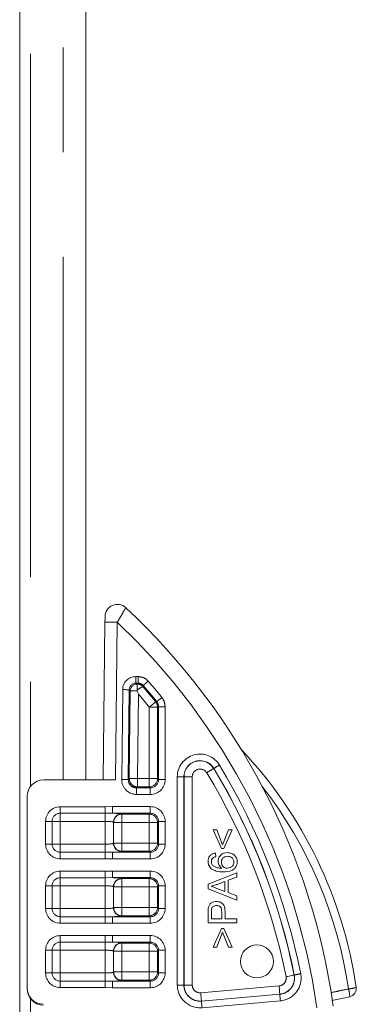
# Model space of a CAD drawing. Header units: millimetres. Extents: x 2 to 601, y 5 to 415.
# Tile 37 of 141: x 49 to 53, y 96 to 108. Entities that reach past the tile are written whole.
import ezdxf

# ---------------------------------------------------------------- set-up
doc = ezdxf.new("R2010")
doc.units = ezdxf.units.MM
doc.linetypes.add('PHANTOM', pattern=[12.7, 6.35, -1.27, 1.27, -1.27, 1.27, -1.27])

msp = doc.modelspace()

# ---------------------------------------------------------------- linework, layer by layer
at = {"color": 7, "linetype": 'Continuous', "lineweight": 15}
for p, q in [((48.8778, 158.0307), (48.8778, 48.4307)), ((49.6828, 98.4188), (49.6828, 137.2807)), ((49.8928, 98.4188), (49.9135, 100.3339)), ((50.3039, 99.5111), (50.3057, 99.5006)), ((49.1678, 98.4188), (50.0428, 98.4188)), ((48.9678, 98.2188), (48.9678, 95.8956)), ((51.3267, 97.586), (51.228, 97.8148)), ((51.228, 97.8148), (51.2729, 97.8148)), ((51.2729, 97.8148), (51.3424, 97.6309)), ((51.3424, 97.6309), (51.412, 97.8148)), ((51.4569, 97.8148), (51.3581, 97.586)), ((51.412, 97.8148), (51.4569, 97.8148)), ((51.2549, 97.5321), (51.2594, 97.4873)), ((51.3581, 97.586), (51.3267, 97.586)), ((51.1652, 97.1539), (51.5152, 97.2929)), ((51.5152, 97.2929), (51.5152, 97.2405)), ((51.3671, 97.1858), (51.2751, 97.1518)), ((51.3671, 97.0663), (51.3671, 97.1858)), ((51.5152, 97.2405), (51.4075, 97.2007)), ((51.4075, 97.2007), (51.4075, 97.0515)), ((51.1652, 97.0982), (51.1652, 97.1539)), ((51.5152, 96.9593), (51.1652, 97.0982)), ((51.2702, 97.1022), (51.3671, 97.0663)), ((51.4075, 97.0515), (51.5152, 97.0116)), ((51.5152, 97.0116), (51.5152, 96.9593)), ((51.1652, 96.6841), (51.1652, 96.8127)), ((51.2056, 96.817), (51.2056, 96.7334)), ((51.3312, 96.7334), (51.3312, 96.8178)), ((51.3716, 96.8192), (51.3716, 96.7334)), ((51.2056, 96.7334), (51.3312, 96.7334)), ((51.3716, 96.7334), (51.5152, 96.7334)), ((51.5152, 96.7334), (51.5152, 96.6841)), ((51.5152, 96.6841), (51.1652, 96.6841)), ((51.228, 96.3879), (51.3267, 96.6168)), ((51.3424, 96.5719), (51.2729, 96.3879)), ((51.3267, 96.6168), (51.3581, 96.6168)), ((51.412, 96.3879), (51.3424, 96.5719)), ((51.3581, 96.6168), (51.4569, 96.3879)), ((51.2729, 96.3879), (51.228, 96.3879)), ((51.4569, 96.3879), (51.412, 96.3879)), ((48.9678, 95.8851), (48.9678, 95.8956)), ((52.6676, 95.7414), (52.8864, 95.7872))]:
    msp.add_line(p, q, dxfattribs=at)
at = {"color": 7, "linetype": 'PHANTOM', "lineweight": 0}
for p, q in [((49.0078, 158.0307), (49.0078, 98.3388)), ((49.4078, 98.4188), (49.4078, 137.2807)), ((50.0635, 100.3323), (50.0428, 98.4188)), ((50.2885, 99.6733), (50.3174, 99.6733)), ((50.2885, 99.6733), (50.2885, 99.5934)), ((50.3174, 99.5934), (50.2885, 99.5934)), ((50.2885, 99.5934), (50.3004, 99.5814)), ((50.3119, 99.5814), (50.3174, 99.5934)), ((50.3174, 99.5934), (50.3174, 99.6733)), ((50.1169, 98.4245), (50.1287, 99.5152)), ((50.2086, 99.5144), (50.1968, 98.4237)), ((50.2205, 99.5023), (50.2086, 99.5144)), ((50.209, 98.4357), (50.2205, 99.5023)), ((50.3199, 99.4616), (50.3088, 98.4346)), ((50.5415, 99.371), (50.6035, 99.4213)), ((50.4519, 98.4346), (50.4519, 99.3038)), ((50.5518, 99.3038), (50.4519, 99.3038)), ((50.5518, 99.3038), (50.5518, 98.4346)), ((50.5638, 98.4226), (50.5638, 99.308)), ((50.5638, 99.308), (50.6437, 99.308)), ((50.6437, 99.308), (50.6437, 98.4226)), ((51.2341, 98.5578), (51.2354, 98.5586)), ((50.1968, 98.4237), (50.209, 98.4357)), ((50.3088, 98.4346), (50.3088, 98.3348)), ((50.3088, 98.4346), (50.4519, 98.4346)), ((50.4519, 98.4346), (50.5518, 98.4346)), ((50.4519, 98.4346), (50.4519, 98.3348)), ((50.5518, 98.4346), (50.5638, 98.4226)), ((50.5638, 98.4226), (50.6437, 98.4226)), ((50.7919, 95.9294), (50.7919, 98.457)), ((50.7919, 98.457), (50.8718, 98.457)), ((50.8718, 98.457), (50.8718, 95.9294)), ((50.8733, 98.457), (50.8718, 98.457)), ((50.8733, 95.9294), (50.8733, 98.457)), ((50.8733, 98.457), (50.9732, 98.457)), ((50.9732, 98.457), (50.9732, 95.9294)), ((50.3088, 98.3348), (50.2967, 98.3227)), ((50.2967, 98.2428), (50.2967, 98.3227)), ((50.2967, 98.3227), (50.4639, 98.3227)), ((50.4639, 98.2428), (50.2967, 98.2428)), ((50.4519, 98.3348), (50.3088, 98.3348)), ((50.4639, 98.3227), (50.4519, 98.3348)), ((50.4639, 98.2428), (50.4639, 98.3227)), ((49.3705, 98.0935), (49.9157, 98.0935)), ((49.3705, 98.0146), (49.3705, 98.0935)), ((49.9157, 98.0146), (49.3705, 98.0146)), ((49.3705, 98.0146), (49.3705, 97.916)), ((49.9157, 98.0935), (50.0041, 98.0947)), ((49.9157, 98.0146), (49.9157, 98.0935)), ((50.0041, 98.0148), (49.9157, 98.0146)), ((49.9157, 98.0146), (49.9157, 97.916)), ((50.0041, 98.0947), (50.4639, 98.0947)), ((50.0041, 98.0148), (50.0041, 98.0947)), ((50.4639, 98.0148), (50.0041, 98.0148)), ((50.1155, 98.006), (50.1186, 98.0028)), ((50.1186, 98.0028), (50.4519, 98.0028)), ((50.1186, 97.9029), (50.1186, 98.0028)), ((50.4519, 98.0028), (50.4639, 98.0148)), ((50.4519, 97.9029), (50.4519, 98.0028)), ((50.4639, 98.0148), (50.4639, 98.0947)), ((49.1931, 97.6396), (49.1931, 97.916)), ((49.1931, 97.916), (49.2719, 97.916)), ((49.2719, 97.916), (49.2719, 97.6396)), ((49.2719, 97.916), (49.3705, 97.916)), ((49.3705, 97.916), (49.3705, 97.6396)), ((49.9157, 97.916), (49.3705, 97.916)), ((49.9157, 97.6396), (49.9157, 97.916)), ((50.0156, 97.9061), (50.0156, 97.6495)), ((50.0188, 97.9029), (50.0156, 97.9061)), ((50.0188, 97.6526), (50.0188, 97.9029)), ((50.0188, 97.9029), (50.1186, 97.9029)), ((50.1186, 97.9029), (50.1186, 97.6526)), ((50.4519, 97.9029), (50.1186, 97.9029)), ((50.4519, 97.6526), (50.4519, 97.9029)), ((50.4519, 97.9029), (50.5518, 97.9029)), ((50.5638, 97.9149), (50.5518, 97.9029)), ((50.5518, 97.9029), (50.5518, 97.6526)), ((50.5638, 97.6406), (50.5638, 97.9149)), ((50.5638, 97.9149), (50.6437, 97.9149)), ((50.6437, 97.9149), (50.6437, 97.6406)), ((50.0156, 97.6495), (50.0188, 97.6526)), ((50.0188, 97.6526), (50.1186, 97.6526)), ((50.1186, 97.5528), (50.1186, 97.6526)), ((50.1186, 97.6526), (50.4519, 97.6526)), ((50.4519, 97.5528), (50.4519, 97.6526)), ((50.4519, 97.6526), (50.5518, 97.6526)), ((50.5518, 97.6526), (50.5638, 97.6406)), ((49.1931, 97.6396), (49.2719, 97.6396)), ((49.2719, 97.6396), (49.3705, 97.6396)), ((49.3705, 97.6396), (49.9157, 97.6396)), ((49.3705, 97.6396), (49.3705, 97.5409)), ((49.3705, 97.4621), (49.3705, 97.5409)), ((49.3705, 97.5409), (49.9157, 97.5409)), ((49.9157, 97.6396), (49.9157, 97.5409)), ((49.9157, 97.4621), (49.9157, 97.5409)), ((49.9157, 97.5409), (50.0041, 97.5408)), ((50.0041, 97.4609), (50.0041, 97.5408)), ((50.0041, 97.5408), (50.4639, 97.5408)), ((50.1186, 97.5528), (50.1155, 97.5496)), ((50.4519, 97.5528), (50.1186, 97.5528)), ((50.4639, 97.5408), (50.4519, 97.5528)), ((50.4639, 97.4609), (50.4639, 97.5408)), ((50.5638, 97.6406), (50.6437, 97.6406)), ((49.9157, 97.4621), (49.3705, 97.4621)), ((50.0041, 97.4609), (49.9157, 97.4621)), ((50.4639, 97.4609), (50.0041, 97.4609)), ((49.3705, 97.3115), (49.9157, 97.3115)), ((49.3705, 97.2326), (49.3705, 97.3115)), ((49.9157, 97.3115), (50.0041, 97.3127)), ((49.9157, 97.2326), (49.9157, 97.3115)), ((50.0041, 97.3127), (50.4639, 97.3127)), ((50.0041, 97.2328), (50.0041, 97.3127)), ((50.4639, 97.2328), (50.4639, 97.3127)), ((49.9157, 97.2326), (49.3705, 97.2326)), ((49.3705, 97.2326), (49.3705, 97.134)), ((50.0041, 97.2328), (49.9157, 97.2326)), ((49.9157, 97.2326), (49.9157, 97.134)), ((50.4639, 97.2328), (50.0041, 97.2328)), ((50.1155, 97.224), (50.1186, 97.2208)), ((50.1186, 97.2208), (50.4519, 97.2208)), ((50.1186, 97.1209), (50.1186, 97.2208)), ((50.4519, 97.2208), (50.4639, 97.2328)), ((50.4519, 97.1209), (50.4519, 97.2208)), ((49.1931, 96.8576), (49.1931, 97.134)), ((49.1931, 97.134), (49.2719, 97.134)), ((49.2719, 97.134), (49.2719, 96.8576)), ((49.2719, 97.134), (49.3705, 97.134)), ((49.3705, 97.134), (49.3705, 96.8576)), ((49.9157, 97.134), (49.3705, 97.134)), ((49.9157, 96.8576), (49.9157, 97.134)), ((50.0156, 97.1241), (50.0156, 96.8675)), ((50.0188, 97.1209), (50.0156, 97.1241)), ((50.0188, 96.8707), (50.0188, 97.1209)), ((50.0188, 97.1209), (50.1186, 97.1209)), ((50.1186, 97.1209), (50.1186, 96.8707)), ((50.4519, 97.1209), (50.1186, 97.1209)), ((50.4519, 96.8707), (50.4519, 97.1209)), ((50.4519, 97.1209), (50.5518, 97.1209)), ((50.5638, 97.133), (50.5518, 97.1209)), ((50.5518, 97.1209), (50.5518, 96.8707)), ((50.5638, 96.8586), (50.5638, 97.133)), ((50.5638, 97.133), (50.6437, 97.133)), ((50.6437, 97.133), (50.6437, 96.8586)), ((49.1931, 96.8576), (49.2719, 96.8576)), ((49.2719, 96.8576), (49.3705, 96.8576)), ((49.3705, 96.8576), (49.3705, 96.759)), ((49.3705, 96.8576), (49.9157, 96.8576)), ((49.9157, 96.8576), (49.9157, 96.759)), ((50.0156, 96.8675), (50.0188, 96.8707)), ((50.0188, 96.8707), (50.1186, 96.8707)), ((50.1186, 96.7708), (50.1186, 96.8707)), ((50.1186, 96.8707), (50.4519, 96.8707)), ((50.4519, 96.7708), (50.4519, 96.8707)), ((50.4519, 96.8707), (50.5518, 96.8707)), ((50.5518, 96.8707), (50.5638, 96.8586)), ((50.5638, 96.8586), (50.6437, 96.8586)), ((49.3705, 96.6801), (49.3705, 96.759)), ((49.3705, 96.759), (49.9157, 96.759)), ((49.9157, 96.6801), (49.9157, 96.759)), ((49.9157, 96.759), (50.0041, 96.7588)), ((50.0041, 96.6789), (50.0041, 96.7588)), ((50.0041, 96.7588), (50.4639, 96.7588)), ((50.1186, 96.7708), (50.1155, 96.7676)), ((50.4519, 96.7708), (50.1186, 96.7708)), ((50.4639, 96.7588), (50.4519, 96.7708)), ((50.4639, 96.6789), (50.4639, 96.7588)), ((49.9157, 96.6801), (49.3705, 96.6801)), ((50.0041, 96.6789), (49.9157, 96.6801)), ((50.4639, 96.6789), (50.0041, 96.6789)), ((49.3705, 96.5295), (49.9157, 96.5295)), ((49.3705, 96.4507), (49.3705, 96.5295)), ((49.9157, 96.4507), (49.3705, 96.4507)), ((49.3705, 96.352), (49.3705, 96.4507)), ((49.9157, 96.5295), (50.0041, 96.5307)), ((49.9157, 96.4507), (49.9157, 96.5295)), ((50.0041, 96.4508), (49.9157, 96.4507)), ((49.9157, 96.4507), (49.9157, 96.352)), ((50.0041, 96.5307), (50.4639, 96.5307)), ((50.0041, 96.4508), (50.0041, 96.5307)), ((50.4639, 96.4508), (50.0041, 96.4508)), ((50.4519, 96.4388), (50.4639, 96.4508)), ((50.4639, 96.4508), (50.4639, 96.5307)), ((49.1931, 96.0756), (49.1931, 96.352)), ((49.1931, 96.352), (49.2719, 96.352)), ((49.2719, 96.352), (49.2719, 96.0756)), ((49.3705, 96.352), (49.2719, 96.352)), ((49.3705, 96.352), (49.3705, 96.0756)), ((49.9157, 96.352), (49.3705, 96.352)), ((49.9157, 96.0756), (49.9157, 96.352)), ((50.0156, 96.3421), (50.0156, 96.0855)), ((50.0188, 96.339), (50.0156, 96.3421)), ((50.0188, 96.0887), (50.0188, 96.339)), ((50.1186, 96.339), (50.0188, 96.339)), ((50.1155, 96.442), (50.1186, 96.4388)), ((50.1186, 96.4388), (50.4519, 96.4388)), ((50.1186, 96.339), (50.1186, 96.4388)), ((50.1186, 96.339), (50.1186, 96.0887)), ((50.4519, 96.339), (50.1186, 96.339)), ((50.4519, 96.339), (50.4519, 96.4388)), ((50.4519, 96.0887), (50.4519, 96.339)), ((50.5518, 96.339), (50.4519, 96.339)), ((50.5638, 96.351), (50.5518, 96.339)), ((50.5518, 96.339), (50.5518, 96.0887)), ((50.5638, 96.0767), (50.5638, 96.351)), ((50.5638, 96.351), (50.6437, 96.351)), ((50.6437, 96.351), (50.6437, 96.0767)), ((50.0156, 96.0855), (50.0188, 96.0887)), ((50.1186, 96.0887), (50.0188, 96.0887)), ((50.1186, 95.9888), (50.1186, 96.0887)), ((50.1186, 96.0887), (50.4519, 96.0887)), ((50.4519, 95.9888), (50.4519, 96.0887)), ((50.5518, 96.0887), (50.4519, 96.0887)), ((50.5518, 96.0887), (50.5638, 96.0767)), ((49.1931, 96.0756), (49.2719, 96.0756)), ((49.3705, 96.0756), (49.2719, 96.0756)), ((49.3705, 96.0756), (49.3705, 95.977)), ((49.3705, 96.0756), (49.9157, 96.0756)), ((49.3705, 95.8981), (49.3705, 95.977)), ((49.3705, 95.977), (49.9157, 95.977)), ((49.9157, 95.977), (49.9157, 96.0756)), ((49.9157, 95.8981), (49.9157, 95.977)), ((49.9157, 95.977), (50.0041, 95.9768)), ((50.0041, 95.8969), (50.0041, 95.9768)), ((50.0041, 95.9768), (50.4639, 95.9768)), ((50.1186, 95.9888), (50.1155, 95.9857)), ((50.4519, 95.9888), (50.1186, 95.9888)), ((50.4639, 95.9768), (50.4519, 95.9888)), ((50.4639, 95.8969), (50.4639, 95.9768)), ((50.5638, 96.0767), (50.6437, 96.0767)), ((52.2102, 96.0509), (52.2117, 96.0512)), ((49.9157, 95.8981), (49.3705, 95.8981)), ((50.0041, 95.8969), (49.9157, 95.8981)), ((50.4639, 95.8969), (50.0041, 95.8969)), ((50.7919, 95.9294), (50.8718, 95.9294)), ((50.8733, 95.9294), (50.8718, 95.9294)), ((50.8733, 95.9294), (50.9732, 95.9294)), ((51.076, 95.8352), (52.0278, 95.9184)), ((49.0078, 95.7651), (49.0078, 92.3388)), ((52.0365, 95.8189), (51.0847, 95.7357)), ((51.0847, 95.7357), (51.0849, 95.7342)), ((51.0849, 95.7342), (52.0366, 95.8174)), ((52.0436, 95.7378), (51.0918, 95.6546)), ((52.0365, 95.8189), (52.0366, 95.8174))]:
    msp.add_line(p, q, dxfattribs=at)
at = {"color": 7, "linetype": 'PHANTOM', "lineweight": 0, "flags": 128}
for points in [[(49.9135, 100.3339), (49.9164, 100.3339), (49.9249, 100.3338), (49.9387, 100.3337), (49.9574, 100.3335), (49.9801, 100.3332), (50.0061, 100.3329), (50.0342, 100.3327), (50.0635, 100.3323)], [(50.3777, 99.5659), (50.3739, 99.5575), (50.3723, 99.5538)], [(50.3777, 99.5659), (50.3794, 99.5673), (50.3832, 99.5706), (50.389, 99.5756), (50.3965, 99.5822), (50.4055, 99.59), (50.4157, 99.5988), (50.4266, 99.6084), (50.438, 99.6183)], [(50.1287, 99.5152), (50.1438, 99.515), (50.1584, 99.5149), (50.1718, 99.5147), (50.1838, 99.5146), (50.1937, 99.5145), (50.2014, 99.5144), (50.2064, 99.5144), (50.2086, 99.5144)], [(50.5294, 99.3668), (50.5272, 99.365), (50.5224, 99.3611), (50.515, 99.355), (50.5053, 99.3472), (50.4937, 99.3378), (50.4807, 99.3271), (50.4666, 99.3157), (50.4519, 99.3038)], [(50.5294, 99.3668), (50.5399, 99.3704), (50.5415, 99.371)], [(50.5638, 99.308), (50.5573, 99.3057), (50.5518, 99.3038)], [(50.1169, 98.4245), (50.132, 98.4244), (50.1466, 98.4242), (50.1601, 98.4241), (50.172, 98.4239), (50.182, 98.4239), (50.1896, 98.4238), (50.1946, 98.4237), (50.1968, 98.4237)], [(50.209, 98.4357), (50.2118, 98.4357), (50.218, 98.4356), (50.2276, 98.4355), (50.24, 98.4354), (50.2549, 98.4352), (50.2718, 98.435), (50.29, 98.4348), (50.3088, 98.4346)], [(52.1123, 96.0313), (52.1308, 96.035), (52.1486, 96.0386), (52.1651, 96.0419), (52.1798, 96.0448), (52.192, 96.0473), (52.2013, 96.0492), (52.2075, 96.0504), (52.2102, 96.0509)], [(52.0278, 95.9184), (52.0294, 95.8996), (52.031, 95.8815), (52.0324, 95.8647), (52.0338, 95.8499), (52.0348, 95.8375), (52.0357, 95.828), (52.0362, 95.8217), (52.0365, 95.8189)], [(51.076, 95.8352), (51.0777, 95.8164), (51.0793, 95.7982), (51.0807, 95.7815), (51.082, 95.7666), (51.0831, 95.7542), (51.0839, 95.7447), (51.0845, 95.7384), (51.0847, 95.7357)], [(51.0918, 95.6546), (51.0905, 95.6696), (51.0892, 95.6841), (51.0881, 95.6975), (51.087, 95.7094), (51.0862, 95.7194), (51.0855, 95.7269), (51.0851, 95.7319), (51.0849, 95.7342)], [(52.0366, 95.8174), (52.0368, 95.8152), (52.0372, 95.8102), (52.0379, 95.8026), (52.0388, 95.7927), (52.0398, 95.7808), (52.041, 95.7674), (52.0422, 95.7529), (52.0436, 95.7378)]]:
    msp.add_lwpolyline(points, dxfattribs=at)
at = {"color": 7, "linetype": 'Continuous', "lineweight": 15}
msp.add_circle((51.7582, 96.2163), 0.2, dxfattribs=at)
for centre, radius, start, end in [((50.0642, 100.4003), 0.15, 46.9384, 179.38109), ((44.5678, 94.5188), 8.2, 8.10524, 46.9384), ((47.6913, 95.1321), 5.3291, 8.29232, 43.30894), ((49.1678, 98.2188), 0.2, 90, 180), ((52.8657, 95.8863), 0.1, 281.79692, 8.29232)]:
    msp.add_arc(centre, radius, start, end, dxfattribs=at)
at = {"color": 7, "linetype": 'PHANTOM', "lineweight": 0}
for centre, radius, start, end in [((44.5678, 94.5188), 8, 8.1441, 46.61006), ((50.3006, 99.5012), 0.0801, 90.17464, 179.21266), ((50.3119, 99.5013), 0.0801, 41.006, 89.93966), ((44.5678, 94.5188), 7.696, 39.08579, 40.98086), ((44.5678, 94.5188), 7.7759, 39.08579, 40.98086), ((44.5678, 94.5188), 7.5841, 39.11802, 40.67274), ((44.5678, 94.5188), 7.684, 39.11802, 40.93957), ((50.4517, 99.3037), 0.1001, 0.04744, 39.07885), ((51.0678, 98.457), 0.2759, 31.21118, 180), ((51.0678, 98.457), 0.196, 31.21118, 180), ((51.0678, 98.457), 0.1945, 31.21118, 180), ((66.0583, 74.1655), 28.5437, 121.12529, 121.28565), ((44.5678, 94.5188), 7.8759, 11.33639, 31.21118), ((51.0678, 98.457), 0.0946, 31.21118, 180), ((51.689, 97.7105), 0.9617, 118.22948, 124.1814), ((44.5678, 94.5188), 7.6946, 11.33639, 31.21118), ((44.5678, 94.5188), 7.7945, 11.33639, 31.21118), ((44.5678, 94.5188), 7.796, 11.33639, 31.21118), ((50.3091, 98.4349), 0.1002, 179.55946, 269.83246), ((50.4516, 98.4349), 0.1002, 270.17344, 359.81908), ((47.6965, 95.1278), 5.2291, 8.29232, 37.8802), ((49.3705, 97.916), 0.1775, 90, 180), ((49.3705, 97.916), 0.0986, 90, 180), ((50.1158, 97.9058), 0.1002, 90.187, 179.8192), ((50.119, 97.9026), 0.1002, 90.18712, 179.81886), ((50.4516, 97.9026), 0.1002, 0.18071, 89.81309), ((50.1158, 97.6498), 0.1002, 180.17508, 269.81872), ((50.119, 97.653), 0.1002, 180.18914, 269.81855), ((50.4516, 97.653), 0.1002, 270.18123, 359.81129), ((49.3705, 97.6395), 0.1775, 180, 270), ((49.3705, 97.6395), 0.0986, 180, 270), ((49.3705, 97.134), 0.1775, 90, 180), ((49.3705, 97.134), 0.0986, 90, 180), ((50.1158, 97.1238), 0.1002, 90.18128, 179.82492), ((50.119, 97.1206), 0.1002, 90.18145, 179.81086), ((50.4516, 97.1206), 0.1002, 0.18871, 89.81877), ((49.3705, 96.8576), 0.1775, 180, 270), ((49.3705, 96.8576), 0.0986, 180, 270), ((50.1158, 96.8678), 0.1002, 180.1808, 269.813), ((50.119, 96.871), 0.1002, 180.18114, 269.81288), ((50.4516, 96.871), 0.1002, 270.18691, 359.81929), ((49.3705, 96.3521), 0.1775, 90, 180), ((49.3705, 96.3521), 0.0986, 90, 180), ((50.1158, 96.3418), 0.1002, 90.17353, 179.81899), ((50.1189, 96.3386), 0.1002, 90.17365, 179.81866), ((50.4516, 96.3386), 0.1002, 0.18092, 89.82656), ((50.1189, 96.089), 0.1002, 180.18134, 269.82635), ((50.4516, 96.089), 0.1002, 270.17344, 359.81908), ((49.3705, 96.0756), 0.1775, 180, 270), ((49.3705, 96.0756), 0.0986, 180, 270), ((50.1158, 96.0858), 0.1002, 180.1888, 269.81868), ((52.0195, 96.0127), 0.0946, 275, 11.33639), ((52.0195, 96.0127), 0.1945, 275, 11.33639), ((52.0195, 96.0127), 0.196, 275, 11.33639), ((52.0195, 96.0127), 0.2759, 275, 11.33639), ((58.0756, 67.0198), 29.6177, 101.26462, 101.41917), ((51.0678, 95.9294), 0.2759, 180, 275), ((51.0678, 95.9294), 0.196, 180, 275), ((51.0678, 95.9294), 0.1945, 180, 275), ((51.0678, 95.9294), 0.0946, 180, 275), ((52.8262, 96.3482), 0.4684, 275.47903, 287.19163), ((52.4789, 95.7702), 0.4076, 2.55619, 15.90572)]:
    msp.add_arc(centre, radius, start, end, dxfattribs=at)
for centre, major_axis, ratio, start_param, end_param in [((50.2889, 99.513), (0.1128, -0.1141), 0.9972938, 2.3629503, 3.920235), ((50.2889, 99.513), (-0.0567, 0.0573), 0.9919323, 5.504543, 7.0618276), ((50.3204, 99.5814), (0.02, 0), 0.0524047, 3.1933849, 3.8819763), ((50.3204, 99.5015), (0.1, -0.0009), 0.0104821, 3.1939299, 4.5650342), ((50.2972, 98.4231), (0.1283, 0.1269), 0.9972349, 2.3521779, 3.9310074), ((50.2972, 98.4231), (0.0716, 0.0708), 0.9928486, 2.3521779, 3.9310074), ((50.4634, 98.4231), (-0.1276, 0.1276), 0.9972647, 2.357564, 3.9256213), ((50.4634, 98.4231), (0.0712, -0.0712), 0.9929251, 5.4991567, 7.0672139), ((49.9157, 98.0054), (0.2, 0), 0.0524078, 0.0523599, 1.1131668), ((50.4634, 97.9144), (-0.1276, -0.1276), 0.9972647, 2.357564, 3.9256213), ((50.4634, 97.9144), (0.0712, 0.0712), 0.9929251, 5.4991567, 7.0672139), ((49.9157, 97.9055), (0.1, 0), 0.1048156, 0.0523599, 1.5707963), ((49.9157, 97.65), (0.1, 0), 0.1048156, 4.712389, 6.2308254), ((49.9157, 97.5502), (0.2, 0), 0.0524078, 5.1700185, 6.2308254), ((50.4634, 97.6411), (-0.1276, 0.1276), 0.9972647, 2.357564, 3.9256213), ((50.4634, 97.6411), (0.0712, -0.0712), 0.9929251, 5.4991567, 7.0672139), ((50.4634, 97.1325), (-0.1276, -0.1276), 0.9972647, 2.357564, 3.9256213), ((49.9157, 97.2234), (0.2, 0), 0.0524078, 0.0523599, 1.1131668), ((50.4634, 97.1325), (0.0712, 0.0712), 0.9929251, 5.4991567, 7.0672139), ((49.9157, 97.1236), (0.1, 0), 0.1048156, 0.0523599, 1.5707963), ((49.9157, 96.868), (0.1, 0), 0.1048156, 4.712389, 6.2308254), ((50.4634, 96.8591), (-0.1276, 0.1276), 0.9972647, 2.357564, 3.9256213), ((50.4634, 96.8591), (-0.0712, 0.0712), 0.9929251, 2.357564, 3.9256213), ((49.9157, 96.7682), (0.2, 0), 0.0524078, 5.1700185, 6.2308254), ((49.9157, 96.4414), (0.2, 0), 0.0524078, 0.0523599, 1.1131668), ((50.4634, 96.3505), (-0.1276, -0.1276), 0.9972647, 2.357564, 3.9256213), ((50.4634, 96.3505), (0.0712, 0.0712), 0.9929251, 5.4991567, 7.0672139), ((49.9157, 96.3416), (0.1, 0), 0.1048156, 0.0523599, 1.5707963), ((49.9157, 96.0861), (0.1, 0), 0.1048156, 4.712389, 6.2308254), ((49.9157, 95.9862), (0.2, 0), 0.0524078, 5.1700185, 6.2308254), ((50.4634, 96.0772), (-0.1276, 0.1276), 0.9972647, 2.357564, 3.9256213), ((50.4634, 96.0772), (0.0712, -0.0712), 0.9929251, 5.4991567, 7.0672139)]:
    msp.add_ellipse(centre, major_axis=major_axis, ratio=ratio, start_param=start_param, end_param=end_param, dxfattribs=at)
at = {"color": 7, "linetype": 'Continuous', "lineweight": 15}
for centre in [(49.1678, 95.8956), (49.1678, 95.8852)]:
    msp.add_ellipse(centre, major_axis=(0, 0.2001), ratio=0.9996573, start_param=1.5707963, end_param=3.1241394, dxfattribs=at)
for points, knots in [([(49.9135, 100.3339), (49.9136, 100.3424), (49.9137, 100.3588), (49.914, 100.3794), (49.9141, 100.3932), (49.9142, 100.4007), (49.9142, 100.4015), (49.9142, 100.4019)], [0, 0, 0, 0, 0.2720934, 0.5280734, 0.7185545, 0.8715696, 1, 1, 1, 1]), ([(50.3039, 99.5111), (50.304, 99.5198), (50.304, 99.5372), (50.3041, 99.5589), (50.3044, 99.5741), (50.3048, 99.5797), (50.3054, 99.5805), (50.3056, 99.5807), (50.3056, 99.5807)], [0, 0, 0, 0, 0.2308696, 0.4617869, 0.6934251, 0.92861, 0.9950763, 1, 1, 1, 1]), ([(50.3057, 99.5006), (50.3104, 99.4879), (50.3151, 99.4749), (50.3198, 99.4619), (50.3199, 99.4616)], [0, 0, 0, 0, 0.9810661, 1, 1, 1, 1]), ([(51.1652, 97.4311), (51.1663, 97.4452), (51.1686, 97.4732), (51.1917, 97.5065), (51.2225, 97.526), (51.2441, 97.5301), (51.2549, 97.5321)], [0, 0, 0, 0, 0.2801006, 0.5591952, 0.7793794, 1, 1, 1, 1]), ([(51.2863, 97.4332), (51.2885, 97.4493), (51.2928, 97.4814), (51.3246, 97.5157), (51.362, 97.5342), (51.3873, 97.5358), (51.3999, 97.5366)], [0, 0, 0, 0, 0.27910117, 0.55884018, 0.77916272, 1, 1, 1, 1]), ([(51.3999, 97.5366), (51.417, 97.5349), (51.451, 97.5314), (51.492, 97.5043), (51.5161, 97.4663), (51.5185, 97.4394), (51.5197, 97.426)], [0, 0, 0, 0, 0.2802408, 0.5597942, 0.7797021, 1, 1, 1, 1]), ([(51.2049, 97.3415), (51.1919, 97.3558), (51.1686, 97.3816), (51.1662, 97.416), (51.1652, 97.4311)], [0, 0, 0, 0, 0.5583916, 1, 1, 1, 1]), ([(51.2235, 97.4711), (51.2177, 97.464), (51.2073, 97.4515), (51.2061, 97.4353), (51.2056, 97.4282)], [0, 0, 0, 0, 0.5587805, 1, 1, 1, 1]), ([(51.2056, 97.4282), (51.2061, 97.4206), (51.2071, 97.4072), (51.2132, 97.3952), (51.216, 97.39)], [0, 0, 0, 0, 0.5600221, 1, 1, 1, 1]), ([(51.2594, 97.4873), (51.2521, 97.4855), (51.2392, 97.4822), (51.2283, 97.4745), (51.2235, 97.4711)], [0, 0, 0, 0, 0.5604991, 1, 1, 1, 1]), ([(51.3325, 97.3482), (51.3179, 97.361), (51.2919, 97.384), (51.288, 97.4181), (51.2863, 97.4332)], [0, 0, 0, 0, 0.5586724, 1, 1, 1, 1]), ([(51.4013, 97.4918), (51.3904, 97.491), (51.3686, 97.4894), (51.3424, 97.4716), (51.3284, 97.4465), (51.3273, 97.4294), (51.3267, 97.4208)], [0, 0, 0, 0, 0.28051, 0.5593382, 0.7793648, 1, 1, 1, 1]), ([(51.3267, 97.4208), (51.3279, 97.4101), (51.3302, 97.3886), (51.3493, 97.3641), (51.3736, 97.35), (51.3905, 97.3488), (51.399, 97.3482)], [0, 0, 0, 0, 0.2797988, 0.5593067, 0.7794425, 1, 1, 1, 1]), ([(51.5197, 97.426), (51.5184, 97.4113), (51.5157, 97.3818), (51.4911, 97.3435), (51.4371, 97.3066), (51.3867, 97.3047), (51.3513, 97.3033)], [0, 0, 0, 0, 0.1869132, 0.3735829, 0.560221, 1, 1, 1, 1]), ([(51.399, 97.3482), (51.4104, 97.3495), (51.4332, 97.3521), (51.4606, 97.3702), (51.477, 97.3956), (51.4785, 97.4136), (51.4793, 97.4226)], [0, 0, 0, 0, 0.2801026, 0.5598016, 0.7796054, 1, 1, 1, 1]), ([(51.4793, 97.4226), (51.478, 97.4336), (51.4755, 97.4557), (51.4534, 97.4791), (51.4272, 97.4903), (51.41, 97.4913), (51.4013, 97.4918)], [0, 0, 0, 0, 0.2795285, 0.5585297, 0.7789518, 1, 1, 1, 1]), ([(51.3513, 97.3033), (51.3221, 97.3038), (51.2699, 97.3046), (51.2247, 97.3302), (51.2049, 97.3415)], [0, 0, 0, 0, 0.5613913, 1, 1, 1, 1]), ([(51.216, 97.39), (51.2245, 97.3814), (51.2415, 97.3644), (51.2828, 97.3497), (51.3136, 97.3488), (51.3325, 97.3482)], [0, 0, 0, 0, 0.2793453, 0.55919, 1, 1, 1, 1]), ([(51.2751, 97.1518), (51.2621, 97.147), (51.239, 97.1384), (51.2158, 97.1298), (51.2056, 97.1261)], [0, 0, 0, 0, 0.56007372, 1, 1, 1, 1]), ([(51.2056, 97.1261), (51.2181, 97.1227), (51.2404, 97.1168), (51.2611, 97.1066), (51.2702, 97.1022)], [0, 0, 0, 0, 0.559904, 1, 1, 1, 1]), ([(51.1685, 96.8645), (51.1716, 96.8772), (51.1778, 96.9025), (51.2047, 96.9286), (51.2353, 96.9422), (51.2556, 96.9436), (51.2658, 96.9443)], [0, 0, 0, 0, 0.2799903, 0.5589034, 0.7793813, 1, 1, 1, 1]), ([(51.2658, 96.9443), (51.2833, 96.9425), (51.3182, 96.9388), (51.3687, 96.8941), (51.3705, 96.8476), (51.3716, 96.8192)], [0, 0, 0, 0, 0.280723, 0.5597347, 1, 1, 1, 1]), ([(51.1652, 96.8127), (51.1652, 96.8224), (51.1653, 96.8398), (51.1675, 96.857), (51.1685, 96.8645)], [0, 0, 0, 0, 0.5601864, 1, 1, 1, 1]), ([(51.2087, 96.8573), (51.2075, 96.8498), (51.2055, 96.8365), (51.2056, 96.823), (51.2056, 96.817)], [0, 0, 0, 0, 0.5594255, 1, 1, 1, 1]), ([(51.2672, 96.895), (51.2602, 96.8945), (51.2462, 96.8937), (51.2284, 96.885), (51.2149, 96.8727), (51.2107, 96.8624), (51.2087, 96.8573)], [0, 0, 0, 0, 0.2802324, 0.5600923, 0.780033, 1, 1, 1, 1]), ([(51.3312, 96.8178), (51.3308, 96.8286), (51.3301, 96.8499), (51.3174, 96.8787), (51.2925, 96.8933), (51.2757, 96.8944), (51.2672, 96.895)], [0, 0, 0, 0, 0.2814653, 0.5598071, 0.7794045, 1, 1, 1, 1]), ([(52.945, 96.0254), (52.945, 96.0253), (52.945, 96.0253), (52.9449, 96.0257), (52.9449, 96.0257)], [0, 0, 0, 0, 0.8273742, 1, 1, 1, 1])]:
    msp.add_open_spline(points, degree=3, knots=knots, dxfattribs=at)
at = {"color": 7, "linetype": 'PHANTOM', "lineweight": 0}
for points, knots in [([(50.1666, 100.5098), (50.166, 100.5089), (50.1648, 100.5068), (50.1541, 100.4882), (50.1338, 100.4531), (50.1024, 100.3988), (50.0764, 100.3545), (50.0635, 100.3323)], [0, 0, 0, 0, 0.1496137, 0.320262, 0.5165724, 0.7579414, 1, 1, 1, 1]), ([(50.3056, 99.5807), (50.3064, 99.5807), (50.3086, 99.5808), (50.3112, 99.5811), (50.3117, 99.5813), (50.3119, 99.5814)], [0, 0, 0, 0, 0.2391885, 0.6189366, 1, 1, 1, 1]), ([(50.438, 99.6183), (50.4313, 99.6252), (50.4122, 99.6449), (50.3712, 99.6679), (50.3353, 99.6715), (50.3174, 99.6733)], [0, 0, 0, 0, 0.2118809, 0.605961, 1, 1, 1, 1]), ([(50.3174, 99.5934), (50.3264, 99.5925), (50.3443, 99.5907), (50.3648, 99.5792), (50.3744, 99.5693), (50.3777, 99.5659)], [0, 0, 0, 0, 0.3940946, 0.7879604, 1, 1, 1, 1]), ([(50.3723, 99.5538), (50.3713, 99.5531), (50.3694, 99.5517), (50.3583, 99.5446), (50.3395, 99.5329), (50.319, 99.5204), (50.3062, 99.5125), (50.3039, 99.5111)], [0, 0, 0, 0, 0.2068714, 0.4045104, 0.6474044, 0.9388603, 1, 1, 1, 1]), ([(50.5638, 99.308), (50.5628, 99.3195), (50.5608, 99.3424), (50.5479, 99.3615), (50.5415, 99.371)], [0, 0, 0, 0, 0.4998637, 1, 1, 1, 1]), ([(50.6035, 99.4213), (50.6151, 99.4042), (50.6382, 99.3699), (50.6419, 99.3286), (50.6437, 99.308)], [0, 0, 0, 0, 0.49996601, 1, 1, 1, 1]), ([(52.661, 95.8378), (52.6923, 95.8444), (52.7623, 95.8592), (52.8322, 95.8738), (52.8709, 95.8819)], [0, 0, 0, 0, 0.4473784, 1, 1, 1, 1])]:
    msp.add_open_spline(points, degree=3, knots=knots, dxfattribs=at)

doc.saveas('drawing.dxf')
